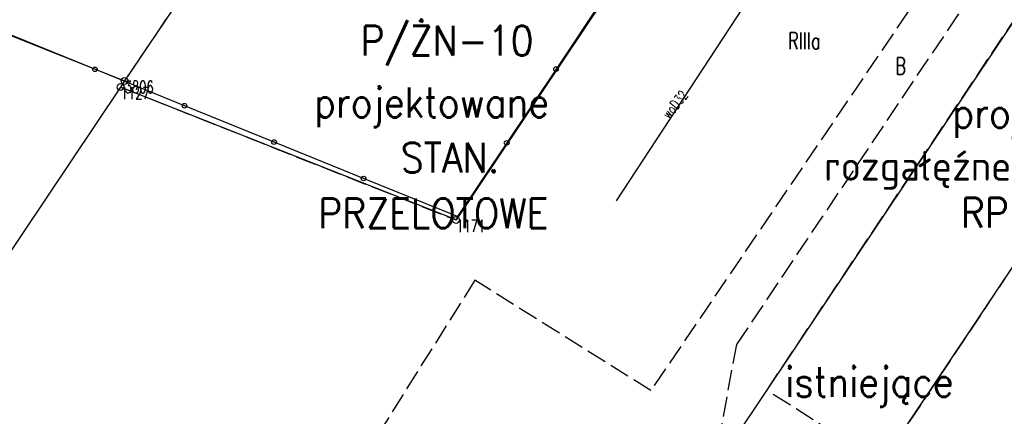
# Model space of a CAD drawing. Extents: x 6572638 to 13149531, y 5838629 to 11678088.
# Tile 20 of 37: x 6573717 to 6573790, y 5838953 to 5838982. Entities that reach past the tile are written whole.
import ezdxf
from ezdxf.enums import TextEntityAlignment as Align

# ---------------------------------------------------------------- set-up
doc = ezdxf.new("R2010")
doc.units = 0
doc.header["$MEASUREMENT"] = 0
for name, pattern in [('3_SUWP', [0]), ('GDE', [0]), ('GUK', [2, 1.5, -0.5])]:
    doc.linetypes.add(name, pattern=pattern)
doc.layers.get('0').update_dxf_attribs({"color": 250, "linetype": 'CONTINUOUS'})
for name, color, linetype in [('DZIALKI', 7, 'GDE'), ('EUZOU_T_0_A', 3, 'CONTINUOUS'), ('KONTURY', 3, 'GUK'), ('NUMERY_KONTUROW', 3, 'CONTINUOUS'), ('NUMERY_PUNKTOW', 7, 'CONTINUOUS'), ('OTO_L_0', 7, 'CONTINUOUS'), ('PUNKTY', 7, 'CONTINUOUS'), ('SUWP_E_T_0', 5, 'CONTINUOUS'), ('SUWP_L_0', 5, '3_SUWP')]:
    doc.layers.add(name, color=color, linetype=linetype)
doc.styles.add('SIMPLEBX', font='simplex.shx', dxfattribs={"width": 0.7})
doc.styles.get("Standard").update_dxf_attribs({"font": 'Simplex.SHX', "width": 0.75})

# ---------------------------------------------------------------- blocks, each defined once
blk = doc.blocks.new('GRT')
at = {"linetype": 'CONTINUOUS'}
blk.add_circle((0, 0), 0.25, dxfattribs=at)

msp = doc.modelspace()

# ---------------------------------------------------------------- linework, layer by layer
at = {"layer": 'DZIALKI'}
for p, q in [((6573743.65, 5839005.4), (6573724.99, 5838977.58)), ((6573768.45, 5838995.53), (6573749.54, 5838967.28)), ((6573702.73, 5838986.45), (6573724.99, 5838977.58)), ((6573793.26, 5838985.65), (6573755.52, 5838929.19)), ((6573763.37, 5838922.78), (6573802.81, 5838981.85)), ((6573724.99, 5838977.58), (6573724.69, 5838977.13)), ((6573724.69, 5838977.13), (6573705.79, 5838948.95)), ((6573749.54, 5838967.28), (6573724.69, 5838977.13))]:
    msp.add_line(p, q, dxfattribs=at)
at = {"layer": 'KONTURY'}
for p, q in [((6573743.65, 5839005.4), (6573724.99, 5838977.58)), ((6573749.54, 5838967.28), (6573768.45, 5838995.53)), ((6573785.28, 5838986.04), (6573763.97, 5838954.65)), ((6573772.55, 5838954.66), (6573793.26, 5838985.65)), ((6573770.33, 5838958.05), (6573788.06, 5838984.46)), ((6573802.81, 5838981.85), (6573781.06, 5838949.27)), ((6573724.99, 5838977.58), (6573724.69, 5838977.13)), ((6573724.69, 5838977.13), (6573749.54, 5838967.28)), ((6573750.93, 5838962.82), (6573742, 5838948.59)), ((6573763.97, 5838954.65), (6573750.93, 5838962.82)), ((6573768.61, 5838948.78), (6573770.33, 5838958.05)), ((6573781.06, 5838949.27), (6573772.55, 5838954.66))]:
    msp.add_line(p, q, dxfattribs=at)
at = {"layer": 'OTO_L_0'}
for p, q in [((6573760.59944, 5838983.9283), (6573756.94629, 5838978.4622)), ((6573722.79606, 5838978.44217), (6573716.16404, 5838981.13811)), ((6573729.42808, 5838975.74623), (6573722.79606, 5838978.44217)), ((6573756.94629, 5838978.4622), (6573753.29315, 5838972.9961)), ((6573736.0601, 5838973.05029), (6573729.42808, 5838975.74623)), ((6573742.69212, 5838970.35434), (6573736.0601, 5838973.05029)), ((6573753.29315, 5838972.9961), (6573749.64, 5838967.53)), ((6573749.64, 5838967.53), (6573742.69212, 5838970.35434))]:
    msp.add_line(p, q, dxfattribs=at)
for centre in [(6573722.79606, 5838978.44217), (6573756.94629, 5838978.4622), (6573729.42808, 5838975.74623), (6573736.0601, 5838973.05029), (6573753.29315, 5838972.9961), (6573742.69212, 5838970.35434)]:
    msp.add_circle(centre, 0.17, dxfattribs=at)
at = {"layer": 'SUWP_L_0', "linetype": '3_SUWP'}
msp.add_line((6573776.69316, 5838992.01318), (6573761.3891, 5838968.6979), dxfattribs=at)

# ---------------------------------------------------------------- block references
at = {"layer": 'PUNKTY'}
for p in [(6573724.69, 5838977.13), (6573724.99, 5838977.58), (6573749.54, 5838967.28)]:
    msp.add_blockref('GRT', p, dxfattribs=at)

# ---------------------------------------------------------------- texts
at = {"color": 1, "linetype": 'BYBLOCK', "style": 'SIMPLEBX', "width": 0.9}
for s, p in [('P/ŻN-10', (6573742.46319, 5838979.46726)), ('projektowane', (6573739.02783, 5838974.88465)), ('projektowane STAN. ', (6573786.30507, 5838974.10959)), ('STAN. ', (6573745.4506, 5838970.8041)), ('rozgałęźne przelotowo-narożne', (6573776.80389, 5838970.18763)), ('PRZELOTOWE', (6573739.3242, 5838966.68194)), ('RPN4 E-10,5/10', (6573786.92678, 5838966.71407))]:
    msp.add_text(s, height=2.2, dxfattribs=at).set_placement(p)
at = {"color": 7, "linetype": 'BYBLOCK', "style": 'SIMPLEBX', "width": 0.9}
msp.add_text('istniejące', height=2.2, dxfattribs=at).set_placement((6573773.91198, 5838954.17333))
at = {"layer": 'EUZOU_T_0_A', "width": 0.7}
msp.add_text('RIIIa', height=1.25, dxfattribs=at).set_placement((6573775.34391, 5838980.55249), align=Align.MIDDLE)
at = {"layer": 'NUMERY_KONTUROW', "width": 0.7}
for s, p in [('RIIIa', (6573775.34391, 5838980.55249)), ('B', (6573782.4745, 5838978.68881))]:
    msp.add_text(s, height=1.25, dxfattribs=at).set_placement(p, align=Align.MIDDLE)
at = {"layer": 'NUMERY_PUNKTOW', "width": 0.7}
for s, p in [('3806', (6573724.99, 5838976.68)), ('1127', (6573724.69, 5838976.23)), ('1171', (6573749.54, 5838966.38))]:
    msp.add_text(s, height=0.9, dxfattribs=at).set_placement(p)
at = {"layer": 'SUWP_E_T_0', "width": 0.7}
msp.add_text('woD32', height=0.75, rotation=51.1155138, dxfattribs=at).set_placement((6573765.75607, 5838975.83206), align=Align.MIDDLE)

doc.saveas('drawing.dxf')
